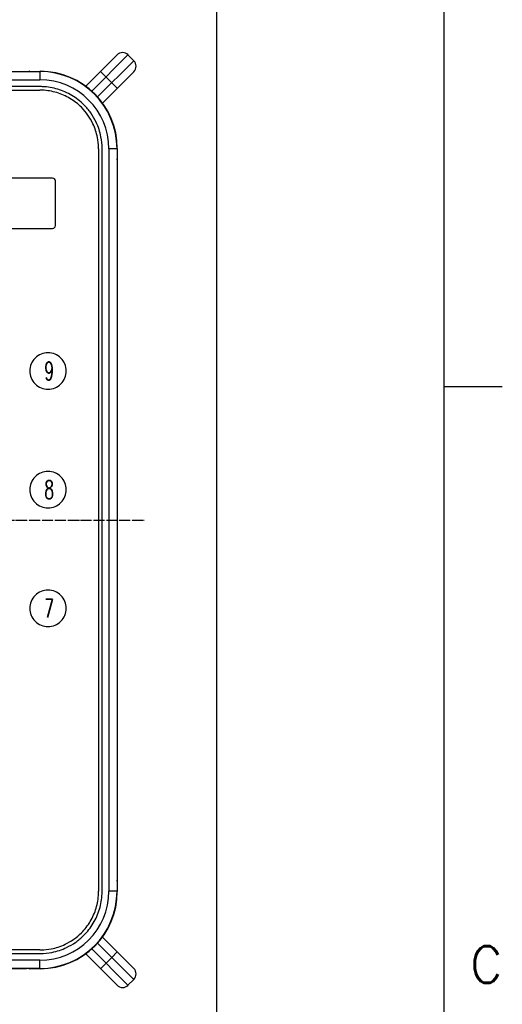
# Model space of a CAD drawing. Extents: x -1809 to 6113, y -4129 to 1471.
# Tile 196 of 197: x 5584 to 6113, y -630 to 448. Entities that reach past the tile are written whole.
import ezdxf

# ---------------------------------------------------------------- set-up
doc = ezdxf.new("R2010")
doc.units = 0
doc.linetypes.add('DOT_CENTER', pattern=[14, 12, -1, 0, -1])
doc.layers.get('0').update_dxf_attribs({"linetype": 'CONTINUOUS'})
for name, color, linetype in [('1', 7, 'CONTINUOUS'), ('VOLL3', 7, 'CONTINUOUS'), ('VOLL4', 7, 'CONTINUOUS')]:
    doc.layers.add(name, color=color, linetype=linetype)
doc.styles.add('CONVERTER_1', font='txt.shx', dxfattribs={"width": 0.63})
doc.styles.add('CONVERTER_11', font='txt.shx', dxfattribs={"width": 0.97875})

# ---------------------------------------------------------------- blocks, each defined once
blk = doc.blocks.new('ATA1_S', base_point=(-217.38, -490.95))
at = {"layer": '1', "color": 7, "linetype": 'CONTINUOUS'}
blk.add_line((562.18, -490.95), (562.18, 56.21), dxfattribs=at)
at = {"layer": '1', "color": 1, "linetype": 'CONTINUOUS'}
blk.add_line((562.18, -79.83), (568.53, -79.83), dxfattribs=at)
at = {"layer": '1', "color": 7, "insert": (568.53, -143.14), "char_height": 4, "attachment_point": 6, "style": 'CONVERTER_11'}
blk.add_mtext('C', dxfattribs=at)
blk = doc.blocks.new('GABEL_TOP__1062', base_point=(4288, 420.7))
at = {"layer": '1', "color": 3, "linetype": 'DOT_CENTER'}
for p, q in [((5200, -620.7), (5200, 420.7)), ((4537.3, -100), (5720.7, -100))]:
    blk.add_line(p, q, dxfattribs=at)
at = {"layer": '1', "color": 3, "linetype": 'CONTINUOUS'}
for p, q in [((5335, 391.5), (5335, 411.4)), ((4808, 391.6), (5335, 391.5)), ((4707.5, -506.3), (4707.5, 306.3)), ((4808, -591.6), (5335, -591.6))]:
    blk.add_line(p, q, dxfattribs=at)
at = {"layer": 'VOLL3', "color": 3, "linetype": 'CONTINUOUS'}
for p, q in [((4554.5, 411.4), (4569.5, 411.4)), ((5335, 411.4), (4573.5, 411.4)), ((4551.5, -41.2), (4551.5, 408.4)), ((4571.5, 409.4), (4571.5, -41.2)), ((4634.2, 401.5), (4618.8, 401.5)), ((4626.5, 408.2), (4626.5, 394.6)), ((4760.7, 401.5), (4745.3, 401.5)), ((4753, 394.2), (4753, 408.2)), ((4551.5, -608.6), (4551.5, -156)), ((4571.5, -155.4), (4571.5, -609.6)), ((5335, -591.6), (5335, -608.6)), ((4622.3, -601.6), (4630.7, -601.6)), ((4569.5, -611.6), (4554.5, -611.6)), ((5332, -611.6), (4573.5, -611.6)), ((4932.7, -608.6), (4808, -608.6)), ((4932.7, -608.6), (4832.1, -608.6)), ((5335, -608.6), (4932.7, -608.6))]:
    blk.add_line(p, q, dxfattribs=at)
for centre, radius in [((4626.5, 401.5), 5.5), ((4626.5, 401.5), 3.2), ((4626.5, 401.5), 2.4), ((4753, 401.5), 5.5), ((4753, 401.5), 3.2), ((4753, 401.5), 2.4), ((4626.5, -601.6), 5.5), ((4626.5, -601.6), 3.2), ((4626.5, -601.6), 2.4), ((4753, -601.6), 5.5), ((4753, -601.6), 3.2), ((4753, -601.6), 2.4)]:
    blk.add_circle(centre, radius, dxfattribs=at)
for centre, radius, start, end in [((4554.5, 408.4), 3, 90, 180), ((4569.5, 409.4), 2, 0, 90), ((4573.5, 409.4), 2, 90, 180), ((4626.5, 401.5), 3, -162, 108), ((4753, 401.5), 3, -162, 108), ((4554.5, -608.6), 3, 180, -90), ((4569.5, -609.6), 2, -90, 0), ((4573.5, -609.6), 2, 180, -90), ((5332, -608.6), 3, -90, 0)]:
    blk.add_arc(centre, radius, start, end, dxfattribs=at)
at = {"layer": 'VOLL4', "color": 3, "linetype": 'CONTINUOUS'}
for p, q in [((4808, 408.6), (4808, 391.6)), ((4784.2, 391.6), (4808, 391.6)), ((4808, -591.6), (4784.2, -591.6)), ((4808, -591.6), (4808, -608.6))]:
    blk.add_line(p, q, dxfattribs=at)
for centre, radius, start, end in [((4793.3, 306.3), 85.7, 96.0904, 180), ((4793.3, -506.3), 85.8, 180, -96.0904)]:
    blk.add_arc(centre, radius, start, end, dxfattribs=at)
blk = doc.blocks.new('MANI_TOPVIEW__1063', base_point=(2848.6, 751.8))
at = {"layer": '1'}
blk.add_blockref('GABEL_TOP__1062', (4288, 420.7), dxfattribs=at)
blk = doc.blocks.new('TH_B__1064', base_point=(3307.8, 283.1))
at = {"color": 7, "linetype": 'CONTINUOUS'}
for p, q in [((5691.1, 409.5), (5656.8, 375.2)), ((5663.4, 369.8), (5703.1, 409.5)), ((5669.8, 363.4), (5709.5, 403.1)), ((5709.5, 403.1), (5703.1, 409.5)), ((4793.3, 391.2), (5606.6, 391.2)), ((4808.1, 391.4), (5591.9, 391.4)), ((5591.9, 391.4), (5591.9, 391.2)), ((5595.4, 391.4), (5606.9, 391.4)), ((5606.6, 391.2), (5606.6, 382.2)), ((5673.1, 391.4), (5691.4, 373.1)), ((5675.2, 356.8), (5709.5, 391.1)), ((4793.3, 382.2), (5606.6, 382.2)), ((5606.7, 374.7), (4793.3, 374.7)), ((4793.4, 370.9), (5606.6, 370.9)), ((5656.8, 375.2), (5656.8, 375.2)), ((5675.2, 356.8), (5675.2, 356.8)), ((5670.9, 306.6), (5670.9, -506.6)), ((5674.7, -506.7), (5674.7, 306.7)), ((5691.1, 306.7), (5682.1, 306.7)), ((5682.1, 306.7), (5682.1, -506.6)), ((5691.1, 306.7), (5691.1, -506.6)), ((5691.4, 307), (5691.4, 295.5)), ((5691.1, 292), (5691.4, 292)), ((5691.4, 292), (5691.4, -491.9)), ((5620.5, 274.5), (5551.5, 274.5)), ((5623.5, 222.5), (5623.5, 271.5)), ((5551.5, 219.5), (5620.5, 219.5)), ((5691.4, -491.9), (5691.1, -491.9)), ((5691.4, -495.4), (5691.4, -506.9)), ((5691.1, -506.6), (5682.1, -506.6)), ((5675.2, -556.8), (5675.2, -556.8)), ((5709.5, -591.1), (5675.2, -556.8)), ((5606.6, -570.9), (4793.4, -570.9)), ((5663.4, -569.8), (5703.1, -609.5)), ((5669.8, -563.4), (5709.5, -603.1)), ((4793.3, -574.7), (5606.7, -574.7)), ((5606.6, -582.1), (4793.3, -582.1)), ((5606.6, -591.1), (5606.6, -582.1)), ((5656.8, -575.2), (5656.8, -575.2)), ((5656.8, -575.2), (5691.1, -609.5)), ((5685.4, -579.1), (5673.1, -591.4)), ((5691.4, -573.1), (5685.4, -579.1)), ((5606.6, -591.1), (4793.3, -591.1)), ((5591.9, -591.4), (4808.1, -591.4)), ((5591.9, -591.1), (5591.9, -591.4)), ((5606.9, -591.4), (5595.4, -591.4)), ((5703.1, -609.5), (5709.5, -603.1))]:
    blk.add_line(p, q, dxfattribs=at)
for centre, radius, start, end in [((5697.1, 403.5), 8.5, 45, 135), ((5703.5, 397.1), 8.5, -45, 45), ((5595.4, 389.5), 2, 90, 121.7883), ((5606.6, 306.7), 84.5, 0, 90), ((5606.9, 307), 84.5, 0, 90), ((5606.6, 306.7), 75.5, 0, 90), ((5689.4, 295.5), 2, -31.7883, 0), ((5620.5, 271.5), 3, 0, 90), ((5620.5, 222.5), 3, -90, 0), ((5689.4, -495.4), 2, 0, 31.7883), ((5606.6, -506.6), 75.5, -90, 0), ((5606.6, -506.6), 84.5, -90, 0), ((5606.9, -506.9), 84.5, -90, 0), ((5595.4, -589.4), 2, -121.7883, -90), ((5703.5, -597.1), 8.5, -45, 45), ((5697.1, -603.5), 8.5, -135, -45)]:
    blk.add_arc(centre, radius, start, end, dxfattribs=at)
for points, knots in [([(5670.9, 306.6), (5670.9, 307.1), (5670.9, 307.6), (5670.8, 311.7), (5670.4, 315.4), (5668.6, 324.2), (5667, 329.3), (5663.1, 337.4), (5661.3, 340.6), (5657, 346.6), (5654.7, 349.5), (5652.1, 352.1), (5648.3, 355.8), (5644.1, 359.1), (5635, 364.5), (5630.1, 366.7), (5619.9, 369.7), (5614.7, 370.6), (5608.9, 370.8), (5608.5, 370.9), (5607.6, 370.9), (5607.1, 370.9), (5606.6, 370.9)], [0, 0, 0, 0, 1.344726, 1.344726, 11.531711, 11.531711, 26.2174, 26.2174, 36.405819, 36.405819, 46.594233, 46.594233, 46.594233, 61.279836, 61.279836, 75.96545, 75.96545, 90.651092, 90.651092, 91.853934, 91.853934, 93.197825, 93.197825, 93.197825, 93.197825]), ([(5674.7, 306.7), (5674.7, 306.8), (5674.7, 306.9), (5674.7, 311.3), (5674.3, 315.6), (5672.4, 325.3), (5670.6, 330.7), (5666.5, 339.3), (5664.6, 342.7), (5660.1, 349), (5657.6, 352), (5654.8, 354.8), (5650.8, 358.8), (5646.4, 362.2), (5636.7, 368), (5631.5, 370.3), (5620.8, 373.5), (5615.2, 374.4), (5608.7, 374.7), (5607.9, 374.7), (5606.9, 374.7), (5606.8, 374.7), (5606.7, 374.7)], [0, 0, 0, 0, 0.40337, 0.40337, 13.52804, 13.52804, 30.75641, 30.75641, 42.708869, 42.708869, 54.661329, 54.661329, 54.661329, 71.889628, 71.889628, 89.117923, 89.117923, 106.346215, 106.346215, 108.931019, 108.931019, 109.334267, 109.334267, 109.334267, 109.334267]), ([(5606.6, -570.9), (5607.1, -570.9), (5607.6, -570.9), (5611.7, -570.8), (5615.4, -570.4), (5624.2, -568.6), (5629.3, -567), (5637.4, -563.1), (5640.6, -561.3), (5646.6, -557), (5649.5, -554.7), (5652.1, -552.1), (5655.8, -548.3), (5659.1, -544.1), (5664.5, -535), (5666.7, -530.1), (5669.7, -519.9), (5670.6, -514.7), (5670.8, -508.9), (5670.9, -508.5), (5670.9, -507.6), (5670.9, -507.1), (5670.9, -506.6)], [0, 0, 0, 0, 1.344726, 1.344726, 11.531711, 11.531711, 26.2174, 26.2174, 36.405819, 36.405819, 46.594233, 46.594233, 46.594233, 61.279836, 61.279836, 75.96545, 75.96545, 90.651092, 90.651092, 91.853934, 91.853934, 93.197825, 93.197825, 93.197825, 93.197825]), ([(5606.7, -574.7), (5606.8, -574.7), (5606.9, -574.7), (5611.3, -574.7), (5615.6, -574.3), (5625.3, -572.4), (5630.7, -570.6), (5639.3, -566.5), (5642.7, -564.6), (5649, -560.1), (5652, -557.6), (5654.8, -554.8), (5658.8, -550.8), (5662.2, -546.4), (5668, -536.7), (5670.3, -531.5), (5673.5, -520.8), (5674.4, -515.2), (5674.7, -508.7), (5674.7, -507.9), (5674.7, -506.9), (5674.7, -506.8), (5674.7, -506.7)], [0, 0, 0, 0, 0.40337, 0.40337, 13.52804, 13.52804, 30.75641, 30.75641, 42.708869, 42.708869, 54.661329, 54.661329, 54.661329, 71.889628, 71.889628, 89.117923, 89.117923, 106.346215, 106.346215, 108.931019, 108.931019, 109.334267, 109.334267, 109.334267, 109.334267])]:
    blk.add_open_spline(points, degree=3, knots=knots, dxfattribs=at)
blk = doc.blocks.new('TEXT__1065', base_point=(4780, -567.7))
at = {"layer": '1', "color": 1}
for points in [[(5130.7, 327.3), (5130.7, 327.3, 0.414214), (5149.1, 345.7), (5149.1, 348.9, 0.414214), (5130.7, 367.3), (5130.7, 367.3, 0.414214), (5112.3, 348.9), (5112.3, 345.7, 0.414214)], [(5253.6, 327.3), (5253.6, 327.3, 0.414214), (5269.9, 343.6), (5269.9, 351, 0.414214), (5253.6, 367.3), (5253.6, 367.3, 0.414214), (5237.3, 351), (5237.3, 343.6, 0.414214)], [(5390.7, 327.3), (5390.7, 327.3, 0.414214), (5409.1, 345.7), (5409.1, 348.9, 0.414214), (5390.7, 367.3), (5390.7, 367.3, 0.414214), (5372.3, 348.9), (5372.3, 345.7, 0.414214)], [(4796.4, 43.3), (4796.4, 43.3, 0.414214), (4816.4, 63.3), (4816.4, 63.3, 0.414214), (4796.4, 83.3), (4796.4, 83.3, 0.414214), (4776.4, 63.3), (4776.4, 63.3, 0.414214)], [(5615.5, 43.3), (5615.5, 43.3, 0.414214), (5635.5, 63.3), (5635.5, 63.3, 0.414214), (5615.5, 83.3), (5615.5, 83.3, 0.414214), (5595.5, 63.3), (5595.5, 63.3, 0.414214)], [(4798.5, -86.7), (4798.5, -86.7, 0.414214), (4818.5, -66.7), (4818.5, -66.7, 0.414214), (4798.5, -46.7), (4798.5, -46.7, 0.414214), (4778.5, -66.7), (4778.5, -66.7, 0.414214)], [(5615.5, -86.7), (5615.5, -86.7, 0.414214), (5635.5, -66.7), (5635.5, -66.7, 0.414214), (5615.5, -46.7), (5615.5, -46.7, 0.414214), (5595.5, -66.7), (5595.5, -66.7, 0.414214)], [(4798.5, -216.7), (4798.5, -216.7, 0.414214), (4818.5, -196.7), (4818.5, -196.7, 0.414214), (4798.5, -176.7), (4798.5, -176.7, 0.414214), (4778.5, -196.7), (4778.5, -196.7, 0.414214)], [(5615.5, -216.7), (5615.5, -216.7, 0.414214), (5635.5, -196.7), (5635.5, -196.7, 0.414214), (5615.5, -176.7), (5615.5, -176.7, 0.414214), (5595.5, -196.7), (5595.5, -196.7, 0.414214)], [(5126.5, -569.7), (5126.5, -569.7, 0.414214), (5146.5, -549.7), (5146.5, -549.7, 0.414214), (5126.5, -529.7), (5126.5, -529.7, 0.414214), (5106.5, -549.7), (5106.5, -549.7, 0.414214)], [(5261.5, -569.7), (5261.5, -569.7, 0.414214), (5281.5, -549.7), (5281.5, -549.7, 0.414214), (5261.5, -529.7), (5261.5, -529.7, 0.414214), (5241.5, -549.7), (5241.5, -549.7, 0.414214)], [(5386.5, -569.7), (5386.5, -569.7, 0.414214), (5406.5, -549.7), (5406.5, -549.7, 0.414214), (5386.5, -529.7), (5386.5, -529.7, 0.414214), (5366.5, -549.7), (5366.5, -549.7, 0.414214)]]:
    blk.add_lwpolyline(points, format="xyb", close=True, dxfattribs=at)
at = {"layer": '1', "color": 1, "style": 'CONVERTER_1', "width": 0.63}
for s, height, p in [('12', 20, (5122.3, 337.3)), ('11', 20, (5247.3, 337.3)), ('10', 20, (5382.3, 337.3)), ('1', 20, (4794.3, 53.3)), ('9', 20, (5611.3, 53.3)), ('AXIS OF', 30, (4546.5, -86.2)), ('2', 20, (4794.3, -76.7)), ('8', 20, (5611.3, -76.7)), ('ROTATION', 30, (4546.5, -145.2)), ('3', 20, (4794.3, -206.7)), ('7', 20, (5611.3, -206.7)), ('4', 20, (5122.3, -559.7)), ('5', 20, (5257.3, -559.7)), ('6', 20, (5382.3, -559.7))]:
    blk.add_text(s, height=height, dxfattribs=at).set_placement(p)
blk = doc.blocks.new('TOPVIEW__1066', base_point=(2287.6, -951.8))
blk.add_blockref('TH_B__1064', (3307.8, 283.1))
at = {"layer": '1'}
for name, p in [('MANI_TOPVIEW__1063', (2848.6, 751.8)), ('TEXT__1065', (4780, -567.7))]:
    blk.add_blockref(name, p, dxfattribs=at)
blk = doc.blocks.new('QW__1067', base_point=(2268.16, -6106.36))
at = {"layer": '1'}
blk.add_blockref('TOPVIEW__1066', (2287.59, -951.84), dxfattribs=at)
blk = doc.blocks.new('TEXT__1075', base_point=(-2000, -2800))
at = {"layer": '1', "color": 7, "linetype": 'CONTINUOUS'}
blk.add_line((5800, 890), (5800, -850), dxfattribs=at)

msp = doc.modelspace()

# ---------------------------------------------------------------- block references
msp.add_blockref('QW__1067', (2268.2, -6106.4))
at = {"layer": '1', "xscale": 10, "yscale": 10, "zscale": 10}
msp.add_blockref('ATA1_S', (-1745.9, -4065), dxfattribs=at)
at = {"layer": '1'}
msp.add_blockref('TEXT__1075', (-2000, -2800), dxfattribs=at)

doc.saveas('drawing.dxf')
